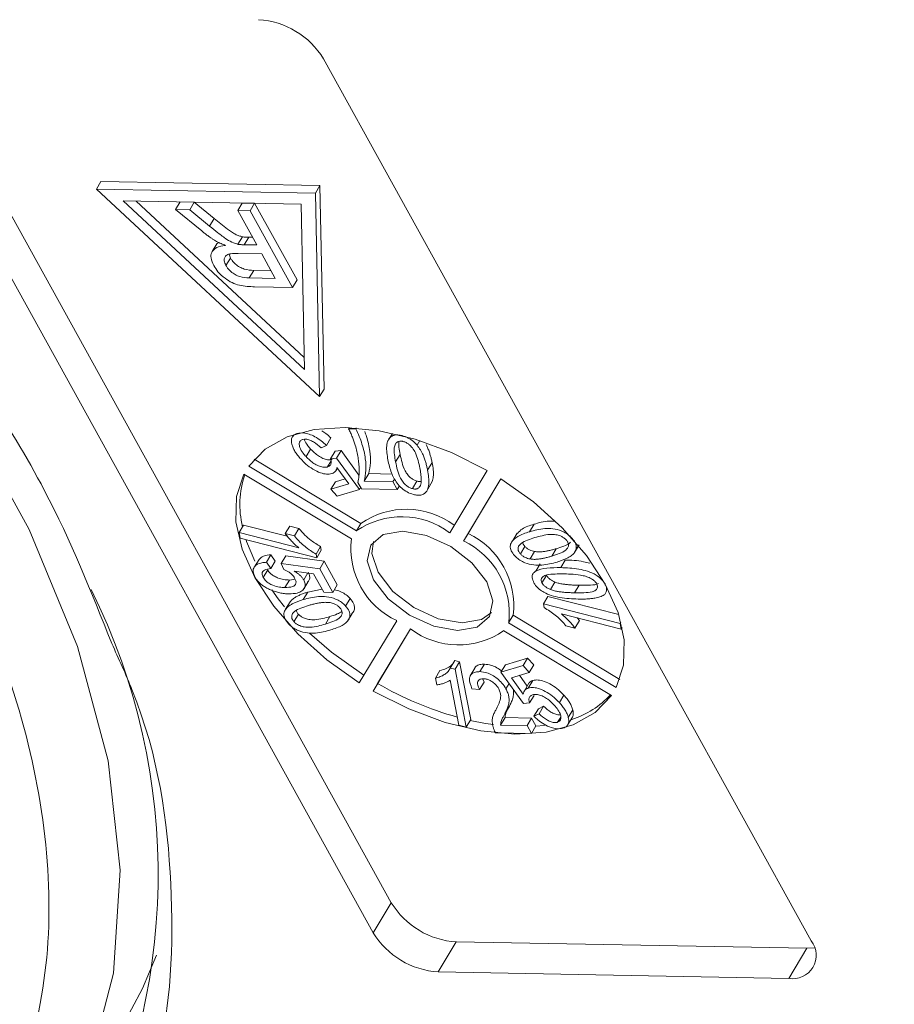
# Model space of a CAD drawing. Header units: millimetres. Extents: x 8853 to 11418, y 45 to 1005.
# Tile 124 of 256: x 9759 to 9773, y 679 to 695. Entities that reach past the tile are written whole.
import ezdxf

# ---------------------------------------------------------------- set-up
doc = ezdxf.new("R2010")
doc.units = ezdxf.units.MM
doc.linetypes.add('PHANTOM2', pattern=[31.75, 15.875, -3.175, 3.175, -3.175, 3.175, -3.175])

msp = doc.modelspace()

# ---------------------------------------------------------------- linework, layer by layer
at = {"color": 7, "linetype": 'Continuous', "lineweight": 15}
for p, q in [((9756.822, 695.236), (9764.675, 681.037)), ((9764.384, 680.553), (9756.531, 694.752)), ((9763.584, 694.623), (9771.437, 680.424)), ((9759.998, 692.648), (9759.926, 692.527)), ((9763.525, 692.584), (9759.998, 692.648)), ((9763.525, 692.584), (9763.452, 692.463)), ((9763.592, 689.306), (9763.525, 692.584)), ((9763.452, 692.463), (9759.926, 692.527)), ((9759.926, 692.527), (9763.52, 689.185)), ((9763.52, 689.185), (9763.452, 692.463)), ((9760.36, 692.336), (9763.223, 692.284)), ((9763.277, 689.624), (9760.36, 692.336)), ((9763.273, 689.816), (9760.567, 692.332)), ((9761.202, 692.199), (9761.274, 692.319)), ((9761.43, 692.194), (9761.502, 692.315)), ((9761.822, 692.051), (9761.502, 692.315)), ((9762.203, 692.18), (9762.276, 692.301)), ((9762.475, 692.297), (9762.276, 692.301)), ((9762.402, 692.176), (9762.475, 692.297)), ((9763.158, 691.063), (9762.475, 692.297)), ((9763.223, 692.284), (9763.277, 689.624)), ((9761.622, 691.853), (9761.202, 692.199)), ((9761.202, 692.199), (9761.43, 692.194)), ((9761.43, 692.194), (9761.75, 691.93)), ((9762.203, 692.18), (9762.51, 691.626)), ((9762.402, 692.176), (9762.203, 692.18)), ((9762.402, 692.176), (9763.085, 690.942)), ((9761.75, 691.93), (9761.822, 692.051)), ((9761.866, 691.644), (9761.793, 691.523)), ((9761.892, 691.667), (9761.867, 691.643)), ((9762.205, 691.637), (9762.278, 691.758)), ((9762.306, 691.63), (9762.379, 691.751)), ((9762.306, 691.63), (9762.51, 691.626)), ((9762.441, 691.75), (9762.379, 691.751)), ((9762.086, 691.416), (9762.065, 691.477)), ((9762.211, 691.491), (9762.589, 691.484)), ((9762.589, 691.484), (9762.807, 691.088)), ((9762.013, 691.295), (9762.086, 691.416)), ((9762.387, 691.096), (9762.46, 691.216)), ((9762.739, 691.211), (9762.46, 691.216)), ((9762.807, 691.088), (9762.387, 691.096)), ((9763.085, 690.942), (9763.158, 691.063)), ((9763.085, 690.942), (9762.473, 690.953)), ((9763.52, 689.185), (9763.592, 689.306)), ((9763.16, 688.591), (9763.162, 688.594)), ((9763.998, 688.687), (9763.987, 688.669)), ((9763.987, 688.669), (9764.103, 688.667)), ((9764.111, 688.681), (9764.103, 688.667)), ((9764.692, 688.592), (9764.629, 688.488)), ((9763.702, 688.52), (9763.629, 688.399)), ((9764.623, 688.477), (9764.619, 688.472)), ((9764.849, 688.558), (9764.848, 688.557)), ((9765.089, 688.404), (9765.133, 688.476)), ((9763.375, 688.341), (9763.302, 688.22)), ((9763.629, 688.399), (9763.545, 688.36)), ((9763.77, 688.306), (9763.697, 688.185)), ((9763.77, 688.306), (9763.866, 688.317)), ((9763.866, 688.317), (9763.793, 688.196)), ((9763.866, 688.317), (9764.154, 687.922)), ((9762.468, 688.177), (9764.185, 687.143)), ((9763.706, 688.149), (9763.649, 688.054)), ((9763.697, 688.185), (9763.793, 688.196)), ((9763.793, 688.196), (9764.161, 687.692)), ((9764.744, 688.134), (9764.817, 688.254)), ((9765.332, 688.123), (9765.259, 688.002)), ((9762.38, 688.065), (9764.112, 687.022)), ((9763.78, 687.989), (9763.808, 688.035)), ((9763.991, 687.781), (9763.8, 688.045)), ((9765.615, 686.994), (9766.217, 687.995)), ((9764.035, 686.894), (9762.302, 687.937)), ((9763.776, 687.814), (9763.703, 687.693)), ((9763.776, 687.814), (9763.932, 687.862)), ((9764.193, 687.7), (9764.137, 687.803)), ((9764.239, 687.825), (9764.312, 687.946)), ((9764.239, 687.825), (9764.702, 687.816)), ((9764.312, 687.946), (9764.688, 687.939)), ((9764.73, 687.863), (9764.702, 687.816)), ((9764.702, 687.816), (9764.772, 687.69)), ((9765.015, 687.704), (9765.088, 687.824)), ((9765.261, 687.695), (9765.333, 687.816)), ((9766.439, 687.861), (9765.837, 686.86)), ((9766.439, 687.861), (9765.91, 686.981)), ((9763.703, 687.693), (9763.991, 687.781)), ((9763.803, 687.583), (9763.703, 687.693)), ((9764.161, 687.692), (9763.803, 687.583)), ((9764.18, 687.724), (9764.161, 687.692)), ((9764.772, 687.69), (9764.193, 687.7)), ((9764.808, 687.749), (9764.772, 687.69)), ((9762.296, 687.118), (9762.223, 686.997)), ((9762.296, 687.118), (9762.999, 686.938)), ((9763.04, 687.1), (9762.968, 686.979)), ((9763.04, 687.1), (9763.187, 687.063)), ((9763.187, 687.063), (9763.114, 686.942)), ((9764.185, 687.143), (9764.112, 687.022)), ((9766.973, 687.131), (9766.9, 687.01)), ((9762.241, 686.906), (9762.223, 686.997)), ((9762.223, 686.997), (9763.185, 686.751)), ((9763.475, 686.591), (9762.241, 686.906)), ((9763.114, 686.942), (9762.968, 686.979)), ((9765.91, 686.981), (9765.837, 686.86)), ((9766.702, 686.988), (9766.63, 686.867)), ((9767.584, 686.908), (9767.583, 686.906)), ((9763.537, 686.77), (9763.464, 686.65)), ((9763.475, 686.591), (9763.548, 686.712)), ((9763.537, 686.77), (9763.548, 686.712)), ((9766.753, 686.652), (9766.826, 686.773)), ((9766.909, 686.571), (9766.982, 686.692)), ((9767.257, 686.616), (9767.33, 686.737)), ((9767.626, 686.677), (9767.699, 686.798)), ((9767.643, 686.707), (9767.691, 686.786)), ((9762.545, 686.565), (9762.472, 686.444)), ((9762.737, 686.639), (9762.664, 686.518)), ((9762.807, 686.537), (9762.734, 686.416)), ((9762.737, 686.639), (9762.807, 686.537)), ((9762.975, 686.622), (9762.902, 686.501)), ((9762.975, 686.622), (9763.596, 686.535)), ((9763.475, 686.591), (9763.464, 686.65)), ((9763.596, 686.535), (9763.523, 686.414)), ((9763.596, 686.535), (9763.806, 686.155)), ((9767.475, 686.553), (9767.403, 686.432)), ((9762.685, 686.396), (9762.612, 686.275)), ((9762.664, 686.518), (9762.734, 686.416)), ((9762.944, 686.4), (9762.902, 686.501)), ((9762.902, 686.501), (9763.523, 686.414)), ((9763.425, 686.333), (9763.112, 686.376)), ((9763.523, 686.414), (9763.733, 686.034)), ((9767.073, 686.495), (9767.001, 686.375)), ((9763.035, 686.232), (9762.963, 686.111)), ((9763.035, 686.232), (9763.128, 686.244)), ((9763.332, 686.346), (9763.265, 686.234)), ((9763.588, 686.037), (9763.425, 686.333)), ((9767.101, 686.186), (9767.174, 686.307)), ((9763.258, 686.077), (9763.331, 686.197)), ((9763.329, 686.038), (9763.562, 686.085)), ((9763.806, 686.155), (9763.733, 686.034)), ((9767.237, 686.079), (9767.31, 686.199)), ((9767.626, 686.027), (9767.699, 686.148)), ((9768.117, 686.174), (9768.114, 686.168)), ((9763.329, 686.038), (9763.256, 685.917)), ((9763.733, 686.034), (9763.588, 686.037)), ((9764.012, 685.934), (9763.939, 685.813)), ((9767.124, 685.848), (9767.197, 685.968)), ((9767.197, 685.968), (9768.336, 685.677)), ((9763.045, 685.882), (9762.973, 685.761)), ((9767.124, 685.848), (9768.359, 685.532)), ((9767.124, 685.848), (9767.135, 685.789)), ((9763.18, 685.681), (9763.108, 685.56)), ((9763.613, 685.523), (9763.686, 685.644)), ((9763.97, 685.572), (9764.043, 685.693)), ((9764.16, 684.578), (9764.762, 685.578)), ((9766.564, 685.545), (9766.637, 685.666)), ((9766.637, 685.666), (9768.354, 684.632)), ((9768.376, 685.442), (9767.414, 685.687)), ((9767.704, 685.58), (9767.632, 685.459)), ((9767.669, 685.622), (9767.704, 685.58)), ((9764.984, 685.445), (9764.382, 684.444)), ((9764.984, 685.445), (9764.455, 684.565)), ((9766.564, 685.545), (9768.297, 684.502)), ((9767.485, 685.497), (9767.632, 685.459)), ((9768.372, 685.555), (9768.359, 685.532)), ((9768.359, 685.532), (9768.376, 685.442)), ((9768.393, 685.469), (9768.376, 685.442)), ((9768.22, 684.374), (9766.487, 685.417)), ((9766.511, 684.868), (9766.869, 684.976)), ((9766.869, 684.976), (9766.796, 684.856)), ((9766.869, 684.976), (9766.969, 684.866)), ((9765.696, 684.936), (9765.623, 684.815)), ((9765.701, 684.795), (9765.623, 684.815)), ((9765.696, 684.936), (9765.774, 684.916)), ((9765.701, 684.795), (9765.774, 684.916)), ((9765.701, 684.795), (9765.882, 683.864)), ((9765.774, 684.916), (9765.954, 683.985)), ((9766.018, 684.812), (9765.945, 684.691)), ((9766.173, 684.877), (9766.101, 684.757)), ((9766.511, 684.868), (9766.438, 684.747)), ((9766.438, 684.747), (9766.796, 684.856)), ((9766.796, 684.856), (9766.896, 684.745)), ((9766.969, 684.866), (9766.896, 684.745)), ((9765.458, 684.775), (9765.385, 684.654)), ((9765.385, 684.654), (9765.407, 684.544)), ((9766.151, 684.634), (9766.17, 684.589)), ((9766.806, 684.243), (9766.438, 684.747)), ((9766.896, 684.745), (9766.609, 684.658)), ((9766.609, 684.658), (9766.799, 684.394)), ((9766.74, 684.698), (9766.864, 684.525)), ((9764.382, 684.444), (9764.455, 684.565)), ((9765.761, 683.894), (9765.621, 684.62)), ((9766.097, 684.468), (9765.974, 684.483)), ((9766.17, 684.589), (9766.097, 684.468)), ((9766.572, 684.564), (9766.521, 684.479)), ((9766.892, 684.571), (9766.819, 684.45)), ((9766.954, 684.615), (9766.881, 684.494)), ((9766.975, 684.375), (9766.902, 684.254)), ((9767.454, 684.378), (9767.382, 684.258)), ((9766.576, 684.199), (9766.503, 684.078)), ((9766.902, 684.254), (9766.806, 684.243)), ((9767.043, 684.161), (9766.97, 684.04)), ((9767.043, 684.161), (9767.127, 684.199)), ((9767.127, 684.199), (9767.054, 684.078)), ((9766.433, 683.898), (9766.506, 684.019)), ((9766.506, 684.019), (9766.933, 684.011)), ((9766.933, 684.011), (9766.861, 683.89)), ((9766.933, 684.011), (9767.003, 683.884)), ((9766.97, 684.04), (9767.054, 684.078)), ((9767.403, 684.025), (9767.353, 683.943)), ((9767.519, 683.906), (9767.592, 684.027)), ((9767.598, 684.14), (9767.525, 684.02)), ((9765.882, 683.864), (9765.761, 683.894)), ((9765.954, 683.985), (9765.882, 683.864)), ((9766.433, 683.898), (9766.861, 683.89)), ((9766.861, 683.89), (9766.931, 683.764)), ((9767.003, 683.884), (9766.931, 683.764)), ((9766.999, 683.877), (9767.142, 683.891)), ((9766.931, 683.764), (9766.352, 683.774)), ((9764.675, 681.037), (9764.384, 680.553)), ((9765.722, 680.406), (9765.431, 679.923)), ((9765.722, 680.406), (9771.365, 680.303)), ((9771.365, 680.303), (9771.074, 679.819)), ((9771.365, 680.303), (9771.488, 680.311)), ((9771.074, 679.819), (9765.431, 679.923))]:
    msp.add_line(p, q, dxfattribs=at)
at = {"color": 7, "linetype": 'Continuous', "lineweight": 15, "flags": 128}
for points in [[(9746.82, 699.202), (9746.833, 699.195), (9749.079, 697.763), (9751.198, 696.187), (9753.157, 694.491), (9754.926, 692.701), (9756.48, 690.845), (9757.793, 688.95), (9758.847, 687.045), (9759.624, 685.16), (9760.114, 683.323), (9760.308, 681.562), (9760.204, 679.904), (9759.803, 678.374), (9759.225, 677.177)], [(9766.217, 687.995), (9765.644, 688.283), (9765.059, 688.499), (9764.482, 688.636), (9763.934, 688.689), (9763.433, 688.655), (9762.998, 688.537), (9762.642, 688.338), (9762.38, 688.065)], [(9762.302, 687.937), (9762.184, 687.577), (9762.174, 687.17), (9762.274, 686.729), (9762.478, 686.271), (9762.781, 685.811), (9763.172, 685.365), (9763.637, 684.95), (9764.16, 684.578)], [(9768.297, 684.502), (9768.415, 684.862), (9768.425, 685.269), (9768.326, 685.709), (9768.121, 686.168), (9767.818, 686.628), (9767.427, 687.073), (9766.962, 687.489), (9766.439, 687.861)], [(9766.211, 686.203), (9765.973, 686.509), (9765.632, 686.772), (9765.241, 686.95), (9764.858, 687.017), (9764.543, 686.963), (9764.343, 686.795), (9764.289, 686.54), (9764.388, 686.236), (9764.627, 685.93), (9764.967, 685.667), (9765.358, 685.489), (9765.741, 685.422), (9766.056, 685.476), (9766.256, 685.644), (9766.31, 685.899), (9766.211, 686.203)], [(9762.336, 686.882), (9762.346, 686.85), (9762.476, 686.536)], [(9764.386, 686.852), (9764.362, 686.661), (9764.461, 686.357), (9764.699, 686.05), (9765.04, 685.788), (9765.431, 685.61), (9765.814, 685.543), (9766.129, 685.597), (9766.286, 685.707)], [(9762.75, 686.074), (9762.854, 685.932), (9762.957, 685.803)], [(9763.357, 685.377), (9763.71, 685.07), (9764.233, 684.699)], [(9764.382, 684.444), (9764.955, 684.156), (9765.54, 683.94), (9766.117, 683.803), (9766.665, 683.75), (9767.166, 683.783), (9767.602, 683.902), (9767.957, 684.101), (9768.22, 684.374)], [(9765.947, 683.972), (9766.19, 683.923), (9766.32, 683.904)], [(9760.316, 678.99), (9760.671, 679.657), (9760.897, 680.194)]]:
    msp.add_lwpolyline(points, dxfattribs=at)
at = {"color": 7, "linetype": 'Continuous', "lineweight": 15}
for centre, radius, start, end in [((9762.453, 693.928), 1.328, 31.5519, 86.3409), ((9763.738, 687.443), 1.501, 161.1824, 193.5852), ((9764.917, 686.089), 1.283, 53.1088, 124.7894), ((9764.844, 685.968), 1.283, 53.1088, 124.7894), ((9765.309, 686.74), 1.284, 173.1116, 244.7812), ((9765.29, 685.699), 1.284, 353.1116, 64.7812), ((9765.363, 685.82), 1.284, 353.1116, 64.7812), ((9750.653, 681.497), 10.268, 331.5212, 26.5122), ((9765.755, 686.471), 1.283, 233.1088, 304.7894), ((9767.224, 689.341), 5.52, 239.8975, 254.3684), ((9767.132, 685.386), 1.468, 287.7903, 316.9125), ((9765.807, 681.731), 1.328, 211.5519, 266.3409), ((9765.516, 681.248), 1.328, 211.5519, 266.3409), ((9771.141, 680.191), 0.377, 259.7431, 38.1605)]:
    msp.add_arc(centre, radius, start, end, dxfattribs=at)
at = {"color": 3, "linetype": 'PHANTOM2', "lineweight": 9, "ltscale": 0.5}
for points in [[(9756.02, 773.49), (9762.071, 744.103), (9735.333, 699.545), (9744.243, 663.898)], [(9767.366, 772.568), (9773.417, 743.181), (9746.679, 698.623), (9755.589, 662.976)]]:
    msp.add_spline(points, degree=3, dxfattribs=at)
at = {"color": 7, "linetype": 'Continuous', "lineweight": 15}
for points, knots in [([(9747.308, 699.228), (9748.449, 698.504), (9750.893, 696.955), (9754.177, 694.104), (9757.022, 690.945), (9759.097, 687.919), (9759.847, 686.032), (9760.173, 685.212)], [0, 0, 0, 0, 0.190079, 0.407052, 0.624026, 0.836613, 1, 1, 1, 1]), ([(9761.75, 691.93), (9761.794, 691.895), (9761.884, 691.822), (9762.007, 691.726), (9762.12, 691.66), (9762.181, 691.644), (9762.205, 691.637)], [0, 0, 0, 0, 0.311481, 0.638477, 0.856708, 1, 1, 1, 1]), ([(9762.278, 691.758), (9762.259, 691.763), (9762.222, 691.773), (9762.161, 691.799), (9762.099, 691.837), (9762.02, 691.894), (9761.928, 691.966), (9761.857, 692.023), (9761.822, 692.051)], [0, 0, 0, 0, 0.109461, 0.222367, 0.36015, 0.501483, 0.750465, 1, 1, 1, 1]), ([(9761.863, 691.683), (9761.851, 691.69), (9761.826, 691.705), (9761.789, 691.728), (9761.754, 691.752), (9761.714, 691.781), (9761.669, 691.814), (9761.637, 691.84), (9761.622, 691.853)], [0, 0, 0, 0, 0.144665, 0.289487, 0.4342, 0.579222, 0.789354, 1, 1, 1, 1]), ([(9761.816, 691.295), (9761.797, 691.336), (9761.762, 691.413), (9761.776, 691.509), (9761.839, 691.581), (9761.929, 691.609), (9761.992, 691.618), (9762.006, 691.62)], [0, 0, 0, 0, 0.243042, 0.443531, 0.644482, 0.917379, 1, 1, 1, 1]), ([(9762.006, 691.62), (9761.994, 691.624), (9761.97, 691.633), (9761.934, 691.647), (9761.898, 691.664), (9761.875, 691.676), (9761.863, 691.683)], [0, 0, 0, 0, 0.250484, 0.501049, 0.749483, 1, 1, 1, 1]), ([(9762.205, 691.637), (9762.209, 691.637), (9762.218, 691.635), (9762.231, 691.634), (9762.244, 691.633), (9762.261, 691.631), (9762.281, 691.63), (9762.298, 691.63), (9762.306, 691.63)], [0, 0, 0, 0, 0.125153, 0.250477, 0.375646, 0.500866, 0.750267, 1, 1, 1, 1]), ([(9762.379, 691.751), (9762.371, 691.751), (9762.354, 691.751), (9762.329, 691.753), (9762.304, 691.754), (9762.286, 691.757), (9762.278, 691.758)], [0, 0, 0, 0, 0.250322, 0.500702, 0.749867, 1, 1, 1, 1]), ([(9762.013, 691.295), (9762.001, 691.322), (9761.981, 691.369), (9761.988, 691.429), (9762.024, 691.47), (9762.102, 691.49), (9762.169, 691.49), (9762.211, 691.491)], [0, 0, 0, 0, 0.210178, 0.371226, 0.533565, 0.714898, 1, 1, 1, 1]), ([(9762.473, 690.953), (9762.394, 690.956), (9762.278, 690.959), (9762.109, 691.015), (9761.987, 691.093), (9761.883, 691.189), (9761.837, 691.262), (9761.816, 691.295)], [0, 0, 0, 0, 0.336384, 0.490534, 0.645438, 0.837553, 1, 1, 1, 1]), ([(9762.387, 691.096), (9762.337, 691.099), (9762.264, 691.103), (9762.16, 691.147), (9762.091, 691.195), (9762.042, 691.247), (9762.021, 691.281), (9762.013, 691.295)], [0, 0, 0, 0, 0.363897, 0.534205, 0.704468, 0.879693, 1, 1, 1, 1]), ([(9762.46, 691.216), (9762.41, 691.22), (9762.337, 691.224), (9762.233, 691.268), (9762.164, 691.316), (9762.114, 691.368), (9762.094, 691.402), (9762.086, 691.416)], [0, 0, 0, 0, 0.363897, 0.534205, 0.704468, 0.879693, 1, 1, 1, 1]), ([(9763.074, 688.419), (9763.071, 688.434), (9763.065, 688.465), (9763.068, 688.503), (9763.079, 688.534), (9763.098, 688.558), (9763.125, 688.578), (9763.148, 688.586), (9763.16, 688.591)], [0, 0, 0, 0, 0.191156, 0.386745, 0.532242, 0.682074, 0.838678, 1, 1, 1, 1]), ([(9763.16, 688.591), (9763.192, 688.597), (9763.249, 688.608), (9763.352, 688.584), (9763.451, 688.539), (9763.547, 688.476), (9763.602, 688.424), (9763.629, 688.399)], [0, 0, 0, 0, 0.231033, 0.410099, 0.588276, 0.79967, 1, 1, 1, 1]), ([(9763.557, 688.634), (9763.578, 688.621), (9763.632, 688.587), (9763.675, 688.545), (9763.702, 688.52)], [0, 0, 0, 0, 0.38916, 1, 1, 1, 1]), ([(9764.094, 688.402), (9764.088, 688.423), (9764.074, 688.467), (9764.048, 688.534), (9764.02, 688.601), (9763.998, 688.647), (9763.987, 688.669)], [0, 0, 0, 0, 0.248944, 0.498319, 0.748967, 1, 1, 1, 1]), ([(9764.103, 688.667), (9764.123, 688.626), (9764.163, 688.543), (9764.204, 688.422), (9764.238, 688.302), (9764.263, 688.159), (9764.273, 687.996), (9764.251, 687.882), (9764.239, 687.825)], [0, 0, 0, 0, 0.136074, 0.273442, 0.409391, 0.546051, 0.771031, 1, 1, 1, 1]), ([(9764.247, 688.624), (9764.257, 688.597), (9764.282, 688.529), (9764.31, 688.423), (9764.336, 688.28), (9764.346, 688.117), (9764.323, 688.003), (9764.312, 687.946)], [0, 0, 0, 0, 0.112165, 0.27829, 0.445286, 0.720205, 1, 1, 1, 1]), ([(9763.246, 688.496), (9763.23, 688.488), (9763.201, 688.474), (9763.189, 688.425), (9763.202, 688.358), (9763.245, 688.285), (9763.286, 688.238), (9763.302, 688.22)], [0, 0, 0, 0, 0.177382, 0.334007, 0.546686, 0.828047, 1, 1, 1, 1]), ([(9763.545, 688.36), (9763.506, 688.395), (9763.451, 688.444), (9763.362, 688.487), (9763.301, 688.503), (9763.264, 688.5), (9763.248, 688.496), (9763.246, 688.496)], [0, 0, 0, 0, 0.432044, 0.616827, 0.802741, 0.978102, 1, 1, 1, 1]), ([(9763.275, 688.5), (9763.276, 688.495), (9763.281, 688.462), (9763.319, 688.406), (9763.359, 688.359), (9763.375, 688.341)], [0, 0, 0, 0, 0.097872, 0.6578, 1, 1, 1, 1]), ([(9764.621, 688.165), (9764.608, 688.243), (9764.589, 688.356), (9764.618, 688.486), (9764.668, 688.549), (9764.743, 688.571), (9764.802, 688.567), (9764.838, 688.559), (9764.848, 688.557)], [0, 0, 0, 0, 0.39843, 0.578555, 0.76032, 0.861216, 0.962169, 1, 1, 1, 1]), ([(9764.744, 688.134), (9764.737, 688.172), (9764.724, 688.25), (9764.718, 688.35), (9764.735, 688.422), (9764.771, 688.456), (9764.81, 688.47), (9764.843, 688.468), (9764.863, 688.464), (9764.866, 688.463)], [0, 0, 0, 0, 0.26335, 0.527085, 0.70469, 0.820189, 0.900798, 0.982045, 1, 1, 1, 1]), ([(9764.817, 688.254), (9764.809, 688.293), (9764.796, 688.365), (9764.796, 688.432), (9764.796, 688.463)], [0, 0, 0, 0, 0.545778, 1, 1, 1, 1]), ([(9764.848, 688.557), (9764.864, 688.552), (9764.898, 688.542), (9764.947, 688.52), (9764.994, 688.491), (9765.033, 688.462), (9765.064, 688.432), (9765.081, 688.413), (9765.089, 688.404)], [0, 0, 0, 0, 0.18305, 0.371765, 0.546827, 0.72894, 0.863493, 1, 1, 1, 1]), ([(9764.866, 688.463), (9764.883, 688.458), (9764.916, 688.447), (9764.969, 688.409), (9765.024, 688.353), (9765.075, 688.264), (9765.11, 688.155), (9765.127, 688.074), (9765.135, 688.034)], [0, 0, 0, 0, 0.082024, 0.164464, 0.290629, 0.457261, 0.726613, 1, 1, 1, 1]), ([(9763.218, 688.181), (9763.209, 688.191), (9763.191, 688.211), (9763.167, 688.241), (9763.144, 688.272), (9763.118, 688.312), (9763.092, 688.362), (9763.08, 688.4), (9763.074, 688.419)], [0, 0, 0, 0, 0.127963, 0.256223, 0.384243, 0.512773, 0.753539, 1, 1, 1, 1]), ([(9763.375, 688.341), (9763.415, 688.301), (9763.473, 688.243), (9763.574, 688.188), (9763.645, 688.167), (9763.694, 688.167), (9763.715, 688.173), (9763.722, 688.175)], [0, 0, 0, 0, 0.404133, 0.590474, 0.778216, 0.938326, 1, 1, 1, 1]), ([(9764.137, 687.803), (9764.144, 687.837), (9764.157, 687.905), (9764.158, 688.009), (9764.153, 688.109), (9764.141, 688.204), (9764.122, 688.302), (9764.104, 688.368), (9764.094, 688.402)], [0, 0, 0, 0, 0.187474, 0.376649, 0.531429, 0.686592, 0.843059, 1, 1, 1, 1]), ([(9765.089, 688.404), (9765.109, 688.378), (9765.148, 688.326), (9765.184, 688.252), (9765.211, 688.184), (9765.231, 688.123), (9765.246, 688.062), (9765.255, 688.022), (9765.259, 688.002)], [0, 0, 0, 0, 0.189976, 0.385585, 0.537948, 0.690959, 0.845359, 1, 1, 1, 1]), ([(9765.234, 688.413), (9765.243, 688.398), (9765.262, 688.362), (9765.283, 688.305), (9765.303, 688.244), (9765.319, 688.183), (9765.328, 688.143), (9765.332, 688.123)], [0, 0, 0, 0, 0.155143, 0.364651, 0.57505, 0.78736, 1, 1, 1, 1]), ([(9763.718, 687.945), (9763.691, 687.94), (9763.637, 687.93), (9763.527, 687.958), (9763.41, 688.015), (9763.301, 688.094), (9763.244, 688.154), (9763.218, 688.181)], [0, 0, 0, 0, 0.177529, 0.354598, 0.576747, 0.802574, 1, 1, 1, 1]), ([(9763.302, 688.22), (9763.342, 688.18), (9763.4, 688.122), (9763.501, 688.068), (9763.572, 688.046), (9763.621, 688.047), (9763.643, 688.052), (9763.649, 688.054)], [0, 0, 0, 0, 0.404133, 0.590474, 0.778216, 0.938326, 1, 1, 1, 1]), ([(9763.649, 688.054), (9763.658, 688.057), (9763.676, 688.064), (9763.694, 688.082), (9763.704, 688.103), (9763.708, 688.127), (9763.707, 688.154), (9763.7, 688.175), (9763.697, 688.185)], [0, 0, 0, 0, 0.172016, 0.35027, 0.50136, 0.657066, 0.825975, 1, 1, 1, 1]), ([(9765.032, 687.61), (9764.997, 687.621), (9764.93, 687.643), (9764.836, 687.711), (9764.744, 687.817), (9764.662, 687.975), (9764.636, 688.096), (9764.621, 688.165)], [0, 0, 0, 0, 0.130102, 0.251339, 0.3866, 0.653267, 1, 1, 1, 1]), ([(9765.015, 687.704), (9764.998, 687.709), (9764.965, 687.72), (9764.912, 687.756), (9764.862, 687.808), (9764.808, 687.894), (9764.772, 688.004), (9764.753, 688.09), (9764.744, 688.134)], [0, 0, 0, 0, 0.0815005, 0.1634104, 0.2855499, 0.4244132, 0.7091809, 1, 1, 1, 1]), ([(9765.088, 687.824), (9765.071, 687.83), (9765.038, 687.841), (9764.985, 687.877), (9764.935, 687.928), (9764.881, 688.015), (9764.845, 688.125), (9764.826, 688.211), (9764.817, 688.254)], [0, 0, 0, 0, 0.081501, 0.16341, 0.28555, 0.424413, 0.709181, 1, 1, 1, 1]), ([(9765.332, 688.123), (9765.347, 688.044), (9765.367, 687.934), (9765.339, 687.843), (9765.331, 687.817)], [0, 0, 0, 0, 0.717385, 1, 1, 1, 1]), ([(9763.8, 688.045), (9763.799, 688.038), (9763.796, 688.024), (9763.788, 688.001), (9763.773, 687.977), (9763.753, 687.96), (9763.733, 687.95), (9763.723, 687.947), (9763.718, 687.945)], [0, 0, 0, 0, 0.155778, 0.312452, 0.546133, 0.787059, 0.893146, 1, 1, 1, 1]), ([(9765.259, 688.002), (9765.272, 687.924), (9765.291, 687.81), (9765.262, 687.681), (9765.212, 687.618), (9765.138, 687.595), (9765.078, 687.599), (9765.042, 687.607), (9765.032, 687.61)], [0, 0, 0, 0, 0.397793, 0.578801, 0.761678, 0.860551, 0.959511, 1, 1, 1, 1]), ([(9765.135, 688.034), (9765.139, 688.014), (9765.146, 687.975), (9765.153, 687.921), (9765.158, 687.87), (9765.157, 687.822), (9765.153, 687.776), (9765.141, 687.75), (9765.134, 687.736)], [0, 0, 0, 0, 0.183296, 0.366739, 0.522449, 0.67858, 0.837782, 1, 1, 1, 1]), ([(9765.157, 687.822), (9765.154, 687.821), (9765.147, 687.819), (9765.131, 687.818), (9765.11, 687.819), (9765.095, 687.823), (9765.088, 687.824)], [0, 0, 0, 0, 0.123502, 0.411037, 0.701524, 1, 1, 1, 1]), ([(9765.134, 687.736), (9765.129, 687.73), (9765.118, 687.716), (9765.098, 687.704), (9765.077, 687.698), (9765.058, 687.697), (9765.037, 687.698), (9765.022, 687.702), (9765.015, 687.704)], [0, 0, 0, 0, 0.233486, 0.474398, 0.601204, 0.732029, 0.864197, 1, 1, 1, 1]), ([(9757.284, 687.405), (9757.65, 686.68), (9758.396, 685.204), (9759.02, 683.017), (9759.242, 680.888), (9758.994, 678.901), (9758.287, 677.131), (9757.146, 675.647), (9755.662, 674.456), (9754.407, 673.927), (9753.791, 673.666)], [0, 0, 0, 0, 0.119843, 0.244, 0.371208, 0.5, 0.628792, 0.756, 0.880157, 1, 1, 1, 1]), ([(9766.973, 687.131), (9767.05, 687.154), (9767.15, 687.185), (9767.274, 687.18), (9767.302, 687.178)], [0, 0, 0, 0, 0.774831, 1, 1, 1, 1]), ([(9763.187, 687.063), (9763.218, 687.027), (9763.277, 686.96), (9763.394, 686.858), (9763.485, 686.802), (9763.537, 686.77)], [0, 0, 0, 0, 0.326474, 0.61543, 1, 1, 1, 1]), ([(9766.66, 686.625), (9766.639, 686.652), (9766.598, 686.703), (9766.584, 686.781), (9766.614, 686.864), (9766.717, 686.949), (9766.833, 686.988), (9766.9, 687.01)], [0, 0, 0, 0, 0.126146, 0.248685, 0.381789, 0.644448, 1, 1, 1, 1]), ([(9766.707, 686.984), (9766.731, 687.009), (9766.796, 687.078), (9766.904, 687.11), (9766.973, 687.131)], [0, 0, 0, 0, 0.3588786, 1, 1, 1, 1]), ([(9766.9, 687.01), (9766.979, 687.031), (9767.093, 687.063), (9767.274, 687.062), (9767.397, 687.035), (9767.497, 686.983), (9767.551, 686.94), (9767.576, 686.913), (9767.583, 686.906)], [0, 0, 0, 0, 0.398487, 0.580423, 0.764447, 0.863754, 0.963105, 1, 1, 1, 1]), ([(9762.968, 686.979), (9762.975, 686.969), (9762.99, 686.949), (9763.015, 686.918), (9763.041, 686.889), (9763.077, 686.85), (9763.123, 686.803), (9763.164, 686.769), (9763.185, 686.751)], [0, 0, 0, 0, 0.127794, 0.25608, 0.383876, 0.511854, 0.754509, 1, 1, 1, 1]), ([(9763.464, 686.65), (9763.433, 686.667), (9763.37, 686.704), (9763.284, 686.771), (9763.202, 686.843), (9763.148, 686.902), (9763.12, 686.935), (9763.114, 686.942)], [0, 0, 0, 0, 0.225798, 0.458384, 0.695809, 0.938062, 1, 1, 1, 1]), ([(9766.753, 686.652), (9766.743, 686.665), (9766.723, 686.691), (9766.713, 686.735), (9766.723, 686.782), (9766.774, 686.834), (9766.868, 686.877), (9766.946, 686.902), (9766.986, 686.915)], [0, 0, 0, 0, 0.081496, 0.163467, 0.284617, 0.447025, 0.72114, 1, 1, 1, 1]), ([(9766.986, 686.915), (9767.024, 686.926), (9767.102, 686.948), (9767.213, 686.968), (9767.313, 686.967), (9767.389, 686.946), (9767.445, 686.92), (9767.475, 686.895), (9767.489, 686.881), (9767.492, 686.878)], [0, 0, 0, 0, 0.2632099, 0.5269064, 0.7028949, 0.8221496, 0.9023964, 0.9833774, 1, 1, 1, 1]), ([(9767.492, 686.878), (9767.502, 686.865), (9767.521, 686.84), (9767.531, 686.796), (9767.52, 686.751), (9767.472, 686.699), (9767.38, 686.656), (9767.299, 686.63), (9767.257, 686.616)], [0, 0, 0, 0, 0.082176, 0.164779, 0.286551, 0.426628, 0.71036, 1, 1, 1, 1]), ([(9767.583, 686.906), (9767.594, 686.893), (9767.617, 686.866), (9767.64, 686.825), (9767.653, 686.787), (9767.655, 686.755), (9767.651, 686.728), (9767.646, 686.714), (9767.643, 686.707)], [0, 0, 0, 0, 0.190309, 0.38662, 0.562308, 0.745207, 0.871859, 1, 1, 1, 1]), ([(9766.826, 686.773), (9766.815, 686.786), (9766.798, 686.807), (9766.794, 686.827), (9766.793, 686.835)], [0, 0, 0, 0, 0.605977, 1, 1, 1, 1]), ([(9766.982, 686.692), (9766.969, 686.694), (9766.943, 686.7), (9766.908, 686.713), (9766.88, 686.728), (9766.86, 686.742), (9766.841, 686.757), (9766.831, 686.768), (9766.826, 686.773)], [0, 0, 0, 0, 0.2341362, 0.4762097, 0.6064755, 0.7403199, 0.8684674, 1, 1, 1, 1]), ([(9767.33, 686.737), (9767.311, 686.731), (9767.273, 686.72), (9767.216, 686.706), (9767.161, 686.696), (9767.106, 686.688), (9767.047, 686.684), (9767.004, 686.689), (9766.982, 686.692)], [0, 0, 0, 0, 0.183286, 0.366712, 0.522381, 0.678491, 0.837651, 1, 1, 1, 1]), ([(9767.559, 686.84), (9767.558, 686.838), (9767.534, 686.809), (9767.45, 686.779), (9767.371, 686.751), (9767.33, 686.737)], [0, 0, 0, 0, 0.024351, 0.50715, 1, 1, 1, 1]), ([(9767.643, 686.707), (9767.632, 686.689), (9767.61, 686.652), (9767.56, 686.614), (9767.507, 686.585), (9767.455, 686.561), (9767.401, 686.54), (9767.362, 686.528), (9767.343, 686.522)], [0, 0, 0, 0, 0.192003, 0.389705, 0.541013, 0.692984, 0.846361, 1, 1, 1, 1]), ([(9762.547, 686.563), (9762.561, 686.579), (9762.598, 686.619), (9762.675, 686.635), (9762.727, 686.638), (9762.737, 686.639)], [0, 0, 0, 0, 0.351894, 0.885237, 1, 1, 1, 1]), ([(9767.343, 686.522), (9767.265, 686.5), (9767.15, 686.469), (9766.97, 686.47), (9766.846, 686.497), (9766.745, 686.548), (9766.691, 686.592), (9766.666, 686.619), (9766.66, 686.625)], [0, 0, 0, 0, 0.397993, 0.580197, 0.764282, 0.864607, 0.964958, 1, 1, 1, 1]), ([(9766.909, 686.571), (9766.896, 686.574), (9766.87, 686.579), (9766.835, 686.592), (9766.808, 686.607), (9766.787, 686.621), (9766.769, 686.636), (9766.758, 686.647), (9766.753, 686.652)], [0, 0, 0, 0, 0.234136, 0.47621, 0.606476, 0.74032, 0.868467, 1, 1, 1, 1]), ([(9767.257, 686.616), (9767.238, 686.611), (9767.2, 686.599), (9767.144, 686.586), (9767.088, 686.575), (9767.033, 686.568), (9766.975, 686.563), (9766.931, 686.568), (9766.909, 686.571)], [0, 0, 0, 0, 0.183286, 0.366712, 0.522381, 0.678491, 0.837651, 1, 1, 1, 1]), ([(9767.475, 686.553), (9767.571, 686.551), (9767.699, 686.548), (9767.838, 686.511), (9767.873, 686.502)], [0, 0, 0, 0, 0.748611, 1, 1, 1, 1]), ([(9762.481, 686.278), (9762.467, 686.309), (9762.441, 686.369), (9762.462, 686.442), (9762.525, 686.496), (9762.602, 686.514), (9762.654, 686.517), (9762.664, 686.518)], [0, 0, 0, 0, 0.222912, 0.429114, 0.647214, 0.937531, 1, 1, 1, 1]), ([(9762.734, 686.416), (9762.698, 686.411), (9762.646, 686.404), (9762.603, 686.371), (9762.591, 686.338), (9762.597, 686.305), (9762.607, 686.284), (9762.612, 686.275)], [0, 0, 0, 0, 0.406374, 0.592589, 0.744614, 0.896945, 1, 1, 1, 1]), ([(9762.685, 686.396), (9762.698, 686.376), (9762.72, 686.342), (9762.779, 686.297), (9762.854, 686.261), (9762.944, 686.237), (9763.006, 686.234), (9763.035, 686.232)], [0, 0, 0, 0, 0.188744, 0.324822, 0.492508, 0.758011, 1, 1, 1, 1]), ([(9763.119, 686.264), (9763.114, 686.274), (9763.102, 686.293), (9763.079, 686.319), (9763.054, 686.341), (9763.024, 686.362), (9762.987, 686.382), (9762.958, 686.394), (9762.944, 686.4)], [0, 0, 0, 0, 0.169274, 0.343337, 0.470122, 0.601323, 0.797642, 1, 1, 1, 1]), ([(9763.112, 686.376), (9763.122, 686.37), (9763.141, 686.357), (9763.173, 686.335), (9763.206, 686.308), (9763.233, 686.28), (9763.252, 686.255), (9763.261, 686.241), (9763.265, 686.234)], [0, 0, 0, 0, 0.155622, 0.312048, 0.522865, 0.739991, 0.868899, 1, 1, 1, 1]), ([(9766.971, 686.189), (9766.959, 686.217), (9766.935, 686.271), (9766.95, 686.336), (9767.024, 686.398), (9767.179, 686.432), (9767.327, 686.432), (9767.403, 686.432)], [0, 0, 0, 0, 0.132467, 0.259515, 0.367846, 0.679603, 1, 1, 1, 1]), ([(9767.403, 686.432), (9767.499, 686.428), (9767.637, 686.423), (9767.833, 686.378), (9767.957, 686.326), (9768.046, 686.259), (9768.09, 686.208), (9768.108, 686.178), (9768.114, 686.168)], [0, 0, 0, 0, 0.397293, 0.573404, 0.751661, 0.853128, 0.954558, 1, 1, 1, 1]), ([(9762.729, 686.075), (9762.709, 686.084), (9762.669, 686.102), (9762.616, 686.135), (9762.572, 686.168), (9762.536, 686.202), (9762.504, 686.239), (9762.489, 686.265), (9762.481, 686.278)], [0, 0, 0, 0, 0.1932488, 0.3908984, 0.5355885, 0.684711, 0.8399549, 1, 1, 1, 1]), ([(9762.612, 686.275), (9762.625, 686.255), (9762.648, 686.221), (9762.706, 686.176), (9762.781, 686.14), (9762.871, 686.116), (9762.933, 686.113), (9762.963, 686.111)], [0, 0, 0, 0, 0.188744, 0.324822, 0.492508, 0.758011, 1, 1, 1, 1]), ([(9762.963, 686.111), (9763.006, 686.113), (9763.067, 686.115), (9763.123, 686.145), (9763.144, 686.178), (9763.14, 686.221), (9763.126, 686.249), (9763.119, 686.264)], [0, 0, 0, 0, 0.3839625, 0.5476128, 0.7130219, 0.8550956, 1, 1, 1, 1]), ([(9763.265, 686.234), (9763.274, 686.213), (9763.294, 686.169), (9763.285, 686.105), (9763.24, 686.054), (9763.155, 686.014), (9763.074, 686.011), (9763.027, 686.01)], [0, 0, 0, 0, 0.142548, 0.302942, 0.503054, 0.708879, 1, 1, 1, 1]), ([(9763.338, 686.355), (9763.347, 686.334), (9763.366, 686.29), (9763.361, 686.234), (9763.337, 686.21), (9763.327, 686.2)], [0, 0, 0, 0, 0.335434, 0.712863, 1, 1, 1, 1]), ([(9767.101, 686.186), (9767.096, 686.199), (9767.084, 686.225), (9767.091, 686.262), (9767.12, 686.295), (9767.193, 686.322), (9767.311, 686.331), (9767.409, 686.331), (9767.458, 686.331)], [0, 0, 0, 0, 0.085224, 0.171206, 0.283222, 0.43306, 0.713823, 1, 1, 1, 1]), ([(9767.31, 686.199), (9767.284, 686.212), (9767.244, 686.231), (9767.199, 686.27), (9767.182, 686.293), (9767.175, 686.305), (9767.174, 686.307)], [0, 0, 0, 0, 0.472419, 0.721549, 0.970751, 1, 1, 1, 1]), ([(9767.458, 686.331), (9767.506, 686.329), (9767.605, 686.326), (9767.733, 686.313), (9767.842, 686.282), (9767.907, 686.248), (9767.957, 686.209), (9767.975, 686.184), (9767.983, 686.171)], [0, 0, 0, 0, 0.2717375, 0.5716425, 0.702765, 0.8346115, 0.9137322, 1, 1, 1, 1]), ([(9763.027, 686.01), (9763.015, 686.01), (9762.992, 686.011), (9762.955, 686.014), (9762.917, 686.019), (9762.868, 686.029), (9762.805, 686.045), (9762.755, 686.065), (9762.729, 686.075)], [0, 0, 0, 0, 0.127378, 0.254999, 0.382438, 0.510406, 0.752427, 1, 1, 1, 1]), ([(9763.756, 686.072), (9763.788, 686.066), (9763.846, 686.055), (9763.93, 686.009), (9763.982, 685.966), (9764.006, 685.94), (9764.012, 685.934)], [0, 0, 0, 0, 0.347002, 0.629311, 0.911046, 1, 1, 1, 1]), ([(9767.683, 685.926), (9767.587, 685.929), (9767.448, 685.935), (9767.258, 685.979), (9767.142, 686.025), (9767.055, 686.083), (9767.001, 686.139), (9766.979, 686.175), (9766.971, 686.189)], [0, 0, 0, 0, 0.396817, 0.575976, 0.724424, 0.827652, 0.931402, 1, 1, 1, 1]), ([(9767.237, 686.079), (9767.211, 686.091), (9767.171, 686.111), (9767.126, 686.149), (9767.109, 686.172), (9767.102, 686.185), (9767.101, 686.186)], [0, 0, 0, 0, 0.472419, 0.721549, 0.970751, 1, 1, 1, 1]), ([(9767.626, 686.027), (9767.603, 686.027), (9767.555, 686.029), (9767.488, 686.032), (9767.425, 686.038), (9767.364, 686.046), (9767.302, 686.058), (9767.259, 686.072), (9767.237, 686.079)], [0, 0, 0, 0, 0.190496, 0.381118, 0.533543, 0.686347, 0.8418, 1, 1, 1, 1]), ([(9767.699, 686.148), (9767.675, 686.148), (9767.628, 686.15), (9767.561, 686.153), (9767.497, 686.159), (9767.437, 686.167), (9767.375, 686.178), (9767.332, 686.192), (9767.31, 686.199)], [0, 0, 0, 0, 0.190496, 0.381118, 0.533543, 0.686347, 0.8418, 1, 1, 1, 1]), ([(9767.983, 686.171), (9767.989, 686.158), (9768, 686.132), (9767.993, 686.095), (9767.964, 686.063), (9767.892, 686.035), (9767.775, 686.026), (9767.676, 686.027), (9767.626, 686.027)], [0, 0, 0, 0, 0.0834403, 0.1674573, 0.2901796, 0.424177, 0.7091941, 1, 1, 1, 1]), ([(9768.009, 686.176), (9768, 686.173), (9767.956, 686.152), (9767.846, 686.148), (9767.748, 686.148), (9767.699, 686.148)], [0, 0, 0, 0, 0.101922, 0.546447, 1, 1, 1, 1]), ([(9768.114, 686.168), (9768.121, 686.154), (9768.135, 686.125), (9768.143, 686.087), (9768.142, 686.055), (9768.133, 686.03), (9768.12, 686.01), (9768.108, 685.999), (9768.103, 685.994)], [0, 0, 0, 0, 0.203225, 0.41287, 0.56979, 0.731801, 0.864927, 1, 1, 1, 1]), ([(9762.956, 685.731), (9762.967, 685.749), (9762.988, 685.786), (9763.039, 685.824), (9763.091, 685.854), (9763.143, 685.877), (9763.198, 685.899), (9763.237, 685.911), (9763.256, 685.917)], [0, 0, 0, 0, 0.18979, 0.385218, 0.537634, 0.690722, 0.845228, 1, 1, 1, 1]), ([(9763.048, 685.88), (9763.053, 685.888), (9763.07, 685.915), (9763.112, 685.944), (9763.164, 685.974), (9763.216, 685.998), (9763.271, 686.019), (9763.31, 686.032), (9763.329, 686.038)], [0, 0, 0, 0, 0.096684, 0.31457, 0.484501, 0.655182, 0.827443, 1, 1, 1, 1]), ([(9763.256, 685.917), (9763.335, 685.938), (9763.449, 685.97), (9763.631, 685.969), (9763.757, 685.941), (9763.857, 685.888), (9763.909, 685.846), (9763.934, 685.82), (9763.939, 685.813)], [0, 0, 0, 0, 0.397933, 0.582332, 0.768605, 0.868643, 0.968479, 1, 1, 1, 1]), ([(9764.012, 685.934), (9764.033, 685.907), (9764.075, 685.855), (9764.087, 685.777), (9764.072, 685.723), (9764.046, 685.702), (9764.038, 685.696)], [0, 0, 0, 0, 0.291427, 0.567244, 0.876401, 1, 1, 1, 1]), ([(9768.103, 685.994), (9768.081, 685.982), (9768.036, 685.957), (9767.959, 685.941), (9767.887, 685.932), (9767.821, 685.927), (9767.753, 685.925), (9767.706, 685.925), (9767.683, 685.926)], [0, 0, 0, 0, 0.203404, 0.412578, 0.558423, 0.704766, 0.852269, 1, 1, 1, 1]), ([(9763.108, 685.56), (9763.098, 685.573), (9763.079, 685.597), (9763.069, 685.639), (9763.077, 685.685), (9763.126, 685.739), (9763.22, 685.783), (9763.301, 685.809), (9763.342, 685.823)], [0, 0, 0, 0, 0.078202, 0.156814, 0.274428, 0.428483, 0.711398, 1, 1, 1, 1]), ([(9763.18, 685.681), (9763.17, 685.694), (9763.154, 685.714), (9763.15, 685.734), (9763.148, 685.741)], [0, 0, 0, 0, 0.601102, 1, 1, 1, 1]), ([(9763.342, 685.823), (9763.361, 685.828), (9763.399, 685.839), (9763.456, 685.853), (9763.511, 685.864), (9763.566, 685.871), (9763.625, 685.875), (9763.668, 685.87), (9763.69, 685.868)], [0, 0, 0, 0, 0.183286, 0.366712, 0.522381, 0.678491, 0.837651, 1, 1, 1, 1]), ([(9763.846, 685.786), (9763.856, 685.774), (9763.876, 685.748), (9763.886, 685.705), (9763.877, 685.658), (9763.827, 685.605), (9763.733, 685.563), (9763.653, 685.537), (9763.613, 685.523)], [0, 0, 0, 0, 0.081148, 0.162775, 0.281887, 0.440431, 0.71766, 1, 1, 1, 1]), ([(9763.69, 685.868), (9763.712, 685.863), (9763.749, 685.854), (9763.802, 685.827), (9763.831, 685.803), (9763.844, 685.789), (9763.846, 685.786)], [0, 0, 0, 0, 0.393428, 0.66797, 0.943111, 1, 1, 1, 1]), ([(9763.939, 685.813), (9763.961, 685.786), (9764.002, 685.734), (9764.015, 685.655), (9763.982, 685.571), (9763.878, 685.488), (9763.763, 685.45), (9763.699, 685.429)], [0, 0, 0, 0, 0.129663, 0.25238, 0.389931, 0.65822, 1, 1, 1, 1]), ([(9767.135, 685.789), (9767.197, 685.751), (9767.323, 685.672), (9767.43, 685.563), (9767.479, 685.504), (9767.485, 685.497)], [0, 0, 0, 0, 0.458957, 0.935465, 1, 1, 1, 1]), ([(9763.016, 685.533), (9763.005, 685.546), (9762.982, 685.573), (9762.959, 685.613), (9762.947, 685.652), (9762.944, 685.684), (9762.948, 685.71), (9762.953, 685.724), (9762.956, 685.731)], [0, 0, 0, 0, 0.190309, 0.38662, 0.562308, 0.745207, 0.871859, 1, 1, 1, 1]), ([(9763.686, 685.644), (9763.648, 685.633), (9763.57, 685.611), (9763.459, 685.591), (9763.358, 685.593), (9763.283, 685.614), (9763.227, 685.64), (9763.197, 685.665), (9763.183, 685.679), (9763.18, 685.681)], [0, 0, 0, 0, 0.263277, 0.527047, 0.704761, 0.823099, 0.903112, 0.983865, 1, 1, 1, 1]), ([(9763.879, 685.725), (9763.855, 685.711), (9763.797, 685.678), (9763.727, 685.657), (9763.686, 685.644)], [0, 0, 0, 0, 0.4151281, 1, 1, 1, 1]), ([(9767.632, 685.459), (9767.616, 685.48), (9767.585, 685.521), (9767.515, 685.598), (9767.454, 685.652), (9767.414, 685.687)], [0, 0, 0, 0, 0.256175, 0.51219, 1, 1, 1, 1]), ([(9763.699, 685.429), (9763.62, 685.407), (9763.506, 685.376), (9763.326, 685.377), (9763.202, 685.404), (9763.102, 685.455), (9763.049, 685.499), (9763.023, 685.526), (9763.016, 685.533)], [0, 0, 0, 0, 0.398455, 0.580367, 0.764167, 0.863829, 0.96352, 1, 1, 1, 1]), ([(9763.613, 685.523), (9763.575, 685.512), (9763.498, 685.49), (9763.386, 685.47), (9763.285, 685.472), (9763.21, 685.493), (9763.154, 685.519), (9763.124, 685.544), (9763.11, 685.558), (9763.108, 685.56)], [0, 0, 0, 0, 0.263277, 0.527047, 0.704761, 0.823099, 0.903112, 0.983865, 1, 1, 1, 1]), ([(9760.173, 685.212), (9760.287, 684.964), (9760.903, 683.62), (9761.216, 681.305), (9761.087, 678.417), (9760.269, 676.848), (9759.865, 676.072)], [0, 0, 0, 0, 0.0707178, 0.3825797, 0.6944416, 1, 1, 1, 1]), ([(9765.623, 684.815), (9765.614, 684.797), (9765.594, 684.759), (9765.543, 684.717), (9765.482, 684.682), (9765.426, 684.664), (9765.393, 684.656), (9765.385, 684.654)], [0, 0, 0, 0, 0.226143, 0.459037, 0.694977, 0.935558, 1, 1, 1, 1]), ([(9765.458, 684.775), (9765.493, 684.785), (9765.557, 684.804), (9765.621, 684.837), (9765.641, 684.865), (9765.646, 684.871)], [0, 0, 0, 0, 0.465794, 0.874943, 1, 1, 1, 1]), ([(9766.02, 684.811), (9766.02, 684.814), (9766.026, 684.837), (9766.066, 684.863), (9766.123, 684.877), (9766.161, 684.877), (9766.173, 684.877)], [0, 0, 0, 0, 0.058699, 0.457129, 0.826432, 1, 1, 1, 1]), ([(9766.173, 684.877), (9766.211, 684.874), (9766.276, 684.868), (9766.373, 684.823), (9766.429, 684.789), (9766.451, 684.768), (9766.451, 684.768)], [0, 0, 0, 0, 0.4084348, 0.7038747, 0.9980193, 1, 1, 1, 1]), ([(9765.974, 684.483), (9765.953, 684.538), (9765.921, 684.617), (9765.944, 684.702), (9765.991, 684.743), (9766.05, 684.756), (9766.088, 684.756), (9766.101, 684.757)], [0, 0, 0, 0, 0.392892, 0.572783, 0.753614, 0.921225, 1, 1, 1, 1]), ([(9766.161, 684.643), (9766.141, 684.641), (9766.106, 684.639), (9766.076, 684.615), (9766.062, 684.582), (9766.066, 684.533), (9766.085, 684.493), (9766.097, 684.468)], [0, 0, 0, 0, 0.209928, 0.370242, 0.529862, 0.716294, 1, 1, 1, 1]), ([(9766.101, 684.757), (9766.138, 684.753), (9766.203, 684.747), (9766.301, 684.703), (9766.384, 684.645), (9766.464, 684.569), (9766.501, 684.511), (9766.521, 684.479)], [0, 0, 0, 0, 0.231592, 0.399113, 0.5659, 0.765762, 1, 1, 1, 1]), ([(9766.406, 684.48), (9766.389, 684.506), (9766.36, 684.548), (9766.299, 684.597), (9766.243, 684.627), (9766.197, 684.641), (9766.171, 684.642), (9766.161, 684.643)], [0, 0, 0, 0, 0.326003, 0.538357, 0.716388, 0.895146, 1, 1, 1, 1]), ([(9765.407, 684.544), (9765.418, 684.546), (9765.439, 684.548), (9765.469, 684.555), (9765.498, 684.563), (9765.535, 684.575), (9765.578, 684.592), (9765.606, 684.611), (9765.621, 684.62)], [0, 0, 0, 0, 0.127798, 0.256107, 0.383903, 0.511894, 0.754532, 1, 1, 1, 1]), ([(9766.357, 684.138), (9766.372, 684.168), (9766.402, 684.227), (9766.435, 684.317), (9766.44, 684.404), (9766.415, 684.46), (9766.406, 684.48)], [0, 0, 0, 0, 0.2983772, 0.5970962, 0.8531687, 1, 1, 1, 1]), ([(9766.521, 684.479), (9766.531, 684.458), (9766.552, 684.417), (9766.571, 684.349), (9766.574, 684.278), (9766.56, 684.207), (9766.534, 684.141), (9766.513, 684.099), (9766.503, 684.078)], [0, 0, 0, 0, 0.131944, 0.266787, 0.446934, 0.632145, 0.81578, 1, 1, 1, 1]), ([(9766.64, 684.471), (9766.642, 684.447), (9766.647, 684.396), (9766.632, 684.328), (9766.607, 684.262), (9766.586, 684.22), (9766.576, 684.199)], [0, 0, 0, 0, 0.230554, 0.488226, 0.743707, 1, 1, 1, 1]), ([(9766.799, 684.394), (9766.8, 684.401), (9766.803, 684.415), (9766.811, 684.438), (9766.826, 684.461), (9766.846, 684.478), (9766.865, 684.488), (9766.876, 684.492), (9766.881, 684.494)], [0, 0, 0, 0, 0.157952, 0.316856, 0.544695, 0.779396, 0.889257, 1, 1, 1, 1]), ([(9766.881, 684.494), (9766.908, 684.499), (9766.962, 684.508), (9767.071, 684.481), (9767.186, 684.426), (9767.296, 684.346), (9767.354, 684.286), (9767.382, 684.258)], [0, 0, 0, 0, 0.1776741, 0.352669, 0.5716803, 0.7946425, 1, 1, 1, 1]), ([(9766.893, 684.571), (9766.895, 684.574), (9766.902, 684.587), (9766.919, 684.599), (9766.938, 684.609), (9766.949, 684.613), (9766.954, 684.615)], [0, 0, 0, 0, 0.170945, 0.598307, 0.798351, 1, 1, 1, 1]), ([(9766.954, 684.615), (9766.981, 684.62), (9767.034, 684.629), (9767.144, 684.602), (9767.259, 684.547), (9767.369, 684.467), (9767.427, 684.407), (9767.454, 684.378)], [0, 0, 0, 0, 0.177674, 0.352669, 0.57168, 0.794642, 1, 1, 1, 1]), ([(9766.951, 684.385), (9766.933, 684.376), (9766.901, 684.361), (9766.888, 684.313), (9766.894, 684.277), (9766.901, 684.256), (9766.902, 684.254)], [0, 0, 0, 0, 0.349762, 0.652672, 0.962091, 1, 1, 1, 1]), ([(9767.297, 684.219), (9767.265, 684.252), (9767.213, 684.304), (9767.122, 684.361), (9767.047, 684.389), (9766.988, 684.394), (9766.961, 684.387), (9766.951, 684.385)], [0, 0, 0, 0, 0.338842, 0.53301, 0.728333, 0.898026, 1, 1, 1, 1]), ([(9767.454, 684.378), (9767.463, 684.369), (9767.481, 684.349), (9767.505, 684.318), (9767.528, 684.288), (9767.553, 684.248), (9767.58, 684.198), (9767.592, 684.16), (9767.598, 684.14)], [0, 0, 0, 0, 0.127976, 0.256265, 0.384294, 0.512916, 0.753586, 1, 1, 1, 1]), ([(9766.576, 684.199), (9766.568, 684.184), (9766.556, 684.162), (9766.541, 684.133), (9766.527, 684.104), (9766.511, 684.068), (9766.508, 684.035), (9766.506, 684.019)], [0, 0, 0, 0, 0.259965, 0.389946, 0.519942, 0.758178, 1, 1, 1, 1]), ([(9767.127, 684.199), (9767.165, 684.166), (9767.219, 684.117), (9767.306, 684.075), (9767.362, 684.057), (9767.389, 684.06), (9767.399, 684.061)], [0, 0, 0, 0, 0.467724, 0.674846, 0.882719, 1, 1, 1, 1]), ([(9767.353, 683.943), (9767.367, 683.949), (9767.394, 683.962), (9767.41, 684.004), (9767.402, 684.066), (9767.363, 684.142), (9767.319, 684.194), (9767.297, 684.219)], [0, 0, 0, 0, 0.150705, 0.302187, 0.50178, 0.762512, 1, 1, 1, 1]), ([(9767.382, 684.258), (9767.39, 684.248), (9767.408, 684.228), (9767.432, 684.197), (9767.455, 684.167), (9767.481, 684.127), (9767.507, 684.077), (9767.519, 684.039), (9767.525, 684.02)], [0, 0, 0, 0, 0.127976, 0.256265, 0.384294, 0.512916, 0.753586, 1, 1, 1, 1]), ([(9766.315, 683.861), (9766.311, 683.876), (9766.304, 683.905), (9766.3, 683.946), (9766.301, 683.985), (9766.307, 684.031), (9766.326, 684.082), (9766.346, 684.119), (9766.357, 684.138)], [0, 0, 0, 0, 0.138221, 0.277395, 0.402216, 0.527815, 0.762777, 1, 1, 1, 1]), ([(9766.503, 684.078), (9766.495, 684.064), (9766.483, 684.042), (9766.468, 684.012), (9766.454, 683.983), (9766.438, 683.947), (9766.435, 683.915), (9766.433, 683.898)], [0, 0, 0, 0, 0.259965, 0.389946, 0.519942, 0.758178, 1, 1, 1, 1]), ([(9767.439, 683.848), (9767.407, 683.842), (9767.351, 683.831), (9767.241, 683.857), (9767.135, 683.907), (9767.042, 683.973), (9766.992, 684.02), (9766.97, 684.04)], [0, 0, 0, 0, 0.231218, 0.408045, 0.624904, 0.840008, 1, 1, 1, 1]), ([(9767.054, 684.078), (9767.092, 684.045), (9767.146, 683.997), (9767.234, 683.953), (9767.296, 683.935), (9767.334, 683.938), (9767.351, 683.942), (9767.353, 683.943)], [0, 0, 0, 0, 0.4214198, 0.6080374, 0.7953315, 0.9757572, 1, 1, 1, 1]), ([(9767.525, 684.02), (9767.528, 684.004), (9767.534, 683.974), (9767.532, 683.936), (9767.52, 683.904), (9767.501, 683.881), (9767.475, 683.861), (9767.451, 683.852), (9767.439, 683.848)], [0, 0, 0, 0, 0.191156, 0.386745, 0.532242, 0.682074, 0.838678, 1, 1, 1, 1]), ([(9767.598, 684.14), (9767.601, 684.125), (9767.607, 684.095), (9767.605, 684.056), (9767.596, 684.036), (9767.592, 684.027)], [0, 0, 0, 0, 0.360762, 0.729889, 1, 1, 1, 1]), ([(9766.352, 683.774), (9766.35, 683.778), (9766.346, 683.785), (9766.34, 683.796), (9766.334, 683.807), (9766.328, 683.822), (9766.321, 683.84), (9766.317, 683.854), (9766.315, 683.861)], [0, 0, 0, 0, 0.1251332, 0.2502946, 0.3754491, 0.5007794, 0.7498085, 1, 1, 1, 1])]:
    msp.add_open_spline(points, degree=3, knots=knots, dxfattribs=at)

doc.saveas('drawing.dxf')
